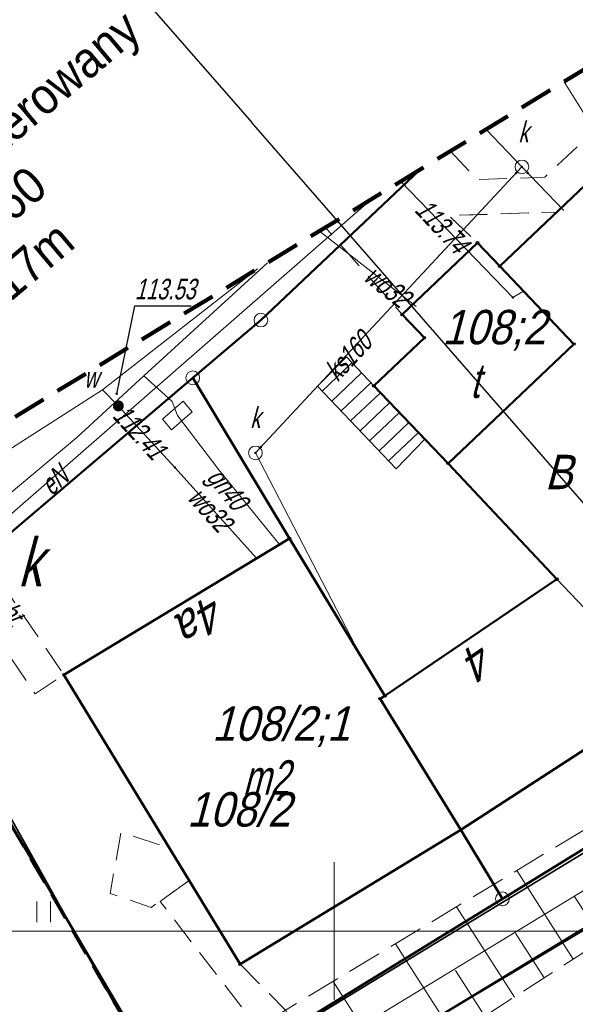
# Model space of a CAD drawing. Extents: x 7463256 to 7464485, y 5957341 to 5958260.
# Tile 160 of 256: x 7463839 to 7463859, y 5957747 to 5957783. Entities that reach past the tile are written whole.
import ezdxf
from ezdxf import colors
from ezdxf.entities.mleader import LeaderData, LeaderLine
from ezdxf.enums import TextEntityAlignment as Align
from ezdxf.math import Vec2, Vec3

# ---------------------------------------------------------------- set-up
doc = ezdxf.new("R2010")
doc.units = 0
doc.header["$MEASUREMENT"] = 0
for name, pattern in [('218-500', [1, 0.5, -0.5]), ('4', [1.8, 1.2, -0.6]), ('l219_500', [0]), ('mz1.0_0.5', [1.5, 1, -0.5]), ('mz1.25_0.5', [1.75, 1.25, -0.5])]:
    doc.linetypes.add(name, pattern=pattern)
doc.layers.get('0').update_dxf_attribs({"color": 2, "linetype": 'CONTINUOUS', "lineweight": 5})
for name, color, linetype in [('000 Inne (niezydentyfikowane)', 7, 'CONTINUOUS'), ('202-Punkt graniczny stabilizowany trwale', 7, 'CONTINUOUS'), ('203-Punkt załamania granicy działki nie stabilizowany', 7, 'CONTINUOUS'), ('210-Oznaczenie użytku', 7, 'CONTINUOUS'), ('211-Nr działki', 7, 'CONTINUOUS'), ('218-Granica użytku', 7, 'CONTINUOUS'), ('219-Linia granicy', 7, 'CONTINUOUS'), ('238-Punkt adresowy budynku', 7, 'CONTINUOUS'), ('312-Budynek (powierzchnia)', 7, 'CONTINUOUS'), ('312-Numer ewidencyjny budynku', 7, 'CONTINUOUS'), ('312-Numer ewidencyjny budynku-Atr124', 7, 'CONTINUOUS'), ('320-część budynku wyodrębniona ze względu na liczbę kondygnacji naziemnych (powierzchnia)', 7, 'CONTINUOUS'), ('352-schody (powierzchnia)', 7, 'CONTINUOUS'), ('chodnik (powierzchnia)', 7, 'CONTINUOUS'), ('chodnik (powierzchnia)-Atr17', 7, 'CONTINUOUS'), ('komora podziemna - przewód kanalizacyjny (powierzchnia)-Atr17', 7, 'CONTINUOUS'), ('Obszar opracowania', 7, 'CONTINUOUS'), ('ogrodzenie trwałe (linia)', 7, 'CONTINUOUS'), ('przewód ciepłowniczy (linia)', 7, 'CONTINUOUS'), ('przewód elektroenergetyczny (linia)', 7, 'CONTINUOUS'), ('przewód elektroenergetyczny (linia)-Atr1', 7, 'CONTINUOUS'), ('przewód gazowy (linia)', 7, 'CONTINUOUS'), ('przewód gazowy (linia)-Atr1', 7, 'CONTINUOUS'), ('przewód kanalizacyjny (linia)', 7, 'CONTINUOUS'), ('przewód kanalizacyjny (linia)-Atr1', 7, 'CONTINUOUS'), ('przewód wodociągowy (linia)', 7, 'CONTINUOUS'), ('przewód wodociągowy (linia)-Atr1', 7, 'CONTINUOUS'), ('Punkt budynku', 7, 'CONTINUOUS'), ('punkt o określonej wysokości (sieć gazowa)', 7, 'CONTINUOUS'), ('punkt o określonej wysokości (sieć gazowa)-Atr2', 7, 'CONTINUOUS'), ('punkt o określonej wysokości (sieć kanalizacyjna)', 7, 'CONTINUOUS'), ('punkt o określonej wysokości (sieć wodociągowa)', 7, 'CONTINUOUS'), ('punkt o określonej wysokości (sieć wodociągowa)-Atr2', 7, 'CONTINUOUS'), ('rura ochronna - przewód ciepłowniczy (linia)', 7, 'CONTINUOUS'), ('skarpa nieumocniona (powierzchnia)', 7, 'CONTINUOUS'), ('studzienka okrągła - przewód kanalizacyjny (punkt)', 7, 'CONTINUOUS'), ('studzienka okrągła - przewód kanalizacyjny (punkt)-Atr17', 7, 'CONTINUOUS'), ('szafa gazowa (punkt)', 7, 'CONTINUOUS'), ('trawnik (powierzchnia)', 7, 'CONTINUOUS'), ('trawnik (powierzchnia) - symbol', 7, 'CONTINUOUS'), ('Wstawianie ramki sekcyjnej z opisem', 7, 'CONTINUOUS'), ('zasuwa - siec wodociągowa (punkt)', 7, 'CONTINUOUS'), ('zasuwa - siec wodociągowa (punkt)-Atr17', 7, 'CONTINUOUS')]:
    doc.layers.add(name, color=color, linetype=linetype)
doc.layers.add('OBMBS-21-18876-opis proj', color=1, linetype='CONTINUOUS', lineweight=18)
doc.styles.get("Standard").update_dxf_attribs({"font": 'txt', "width": 0.75})
doc.linetypes.add('902-500', pattern='A,3.75,0,[1,ksztalty.shx,S=0.5,R=0,X=0,Y=0],3.75', length=7.5)

# ---------------------------------------------------------------- blocks, each defined once
blk = doc.blocks.new('PW01')
at = {"linetype": 'Continuous', "lineweight": 13}
h = blk.add_hatch(color=0, dxfattribs=at)
edge = h.paths.add_edge_path()
edge.add_arc((0, 0), 0.045, 0, 360)
blk = doc.blocks.new('US25')
at = {"linetype": 'Continuous', "lineweight": 0}
h = blk.add_hatch(color=0, dxfattribs=at)
edge = h.paths.add_edge_path()
edge.add_arc((0, 0), 0.2, 0, 360)
blk = doc.blocks.new('US20')
at = {"color": 0, "linetype": 'Continuous', "lineweight": 13}
for p, q in [((-0.5, -0.25), (-0.5, 0.25)), ((-0.5, 0.25), (0.5, 0.25)), ((0.5, -0.25), (0.5, 0.25)), ((-0.5, -0.25), (0.5, -0.25))]:
    blk.add_line(p, q, dxfattribs=at)
blk = doc.blocks.new('US15')
at = {"color": 0, "linetype": 'Continuous', "lineweight": 13}
blk.add_circle((0, 0), 0.25, dxfattribs=at)
blk = doc.blocks.new('TU04')
at = {"color": 0, "linetype": 'Continuous', "lineweight": 13}
for p, q in [((0, 0), (0, 0.75)), ((0.5, 0), (0.5, 0.75))]:
    blk.add_line(p, q, dxfattribs=at)
blk = doc.blocks.new('203')
at = {"linetype": 'Continuous', "lineweight": 0}
h = blk.add_hatch(color=0, dxfattribs=at)
edge = h.paths.add_edge_path()
edge.add_arc((0, 0), 0.045, 0, 360)
blk = doc.blocks.new('202')
at = {"color": 0, "linetype": 'Continuous', "lineweight": 0}
blk.add_circle((0, 0), 0.25, dxfattribs=at)
blk = doc.blocks.new('PUNKTBUD')
at = {"color": 0}
blk.add_circle((0, 0), 0.045, dxfattribs=at)

msp = doc.modelspace()

# ---------------------------------------------------------------- linework, layer by layer
at = {"layer": '000 Inne (niezydentyfikowane)', "color": 7, "linetype": 'Continuous', "lineweight": 13}
for p, q in [((7463858.71, 5957748.98), (7463856.65, 5957752.2)), ((7463859.77, 5957749.66), (7463858.75, 5957751.26)), ((7463856.57, 5957747.6), (7463854.46, 5957750.88)), ((7463857.65, 5957748.3), (7463856.6, 5957749.92)), ((7463854.38, 5957746.2), (7463852.24, 5957749.54)), ((7463855.48, 5957746.91), (7463854.42, 5957748.56)), ((7463852.15, 5957744.77), (7463849.97, 5957748.17))]:
    msp.add_line(p, q, dxfattribs=at)
at = {"layer": '218-Granica użytku', "color": 3, "linetype": '218-500', "lineweight": 18, "flags": 128}
for points in [[(7463847.34, 5957772.22), (7463853.106, 5957777.677)], [(7463834.06, 5957760.96), (7463847.34, 5957772.22)], [(7463878.12, 5957764.69), (7463844.17, 5957743.82)]]:
    msp.add_lwpolyline(points, dxfattribs=at)
at = {"layer": '219-Linia granicy', "color": 3, "linetype": 'l219_500', "lineweight": 50, "flags": 128}
for points in [[(7463853.106, 5957777.677), (7463847.34, 5957772.22)], [(7463847.34, 5957772.22), (7463844.86, 5957770.12)], [(7463844.86, 5957770.12), (7463834.06, 5957760.96)], [(7463848.38, 5957764.28), (7463844.86, 5957770.12)], [(7463878.12, 5957764.69), (7463856.13, 5957751.17)], [(7463851.85, 5957758.55), (7463848.38, 5957764.28)], [(7463844.17, 5957743.82), (7463834.06, 5957760.96)], [(7463851.85, 5957758.55), (7463851.68, 5957758.45)], [(7463854.62, 5957753.68), (7463851.68, 5957758.45)], [(7463856.13, 5957751.17), (7463854.62, 5957753.68)], [(7463856.13, 5957751.17), (7463844.17, 5957743.82)]]:
    msp.add_lwpolyline(points, dxfattribs=at)
at = {"layer": '312-Budynek (powierzchnia)', "color": 7, "linetype": 'Continuous', "lineweight": 50, "flags": 128}
for points in [[(7463856.03, 5957774.18), (7463860.1, 5957778.04)], [(7463852.48, 5957772.42), (7463855.22, 5957775.03)], [(7463855.22, 5957775.03), (7463856.03, 5957774.18)], [(7463856.03, 5957774.18), (7463858.73, 5957771.35)], [(7463858.73, 5957771.35), (7463856.03, 5957774.18)], [(7463853.29, 5957771.58), (7463852.48, 5957772.42)], [(7463851.45, 5957769.83), (7463853.29, 5957771.58)], [(7463858.73, 5957771.35), (7463854.15, 5957767.01)], [(7463854.15, 5957767.01), (7463858.73, 5957771.35)], [(7463854.15, 5957767.01), (7463851.45, 5957769.83)], [(7463858.11, 5957762.8), (7463854.15, 5957767.01)], [(7463840.17, 5957759.32), (7463848.38, 5957764.28)], [(7463848.38, 5957764.28), (7463851.85, 5957758.55)], [(7463851.85, 5957758.55), (7463858.11, 5957762.8)], [(7463846.58, 5957748.79), (7463840.17, 5957759.32)], [(7463851.85, 5957758.55), (7463851.68, 5957758.45)], [(7463851.68, 5957758.45), (7463851.85, 5957758.55)], [(7463851.68, 5957758.45), (7463854.62, 5957753.68)], [(7463854.62, 5957753.68), (7463851.68, 5957758.45)], [(7463862.15, 5957758.57), (7463854.62, 5957753.68)], [(7463854.62, 5957753.68), (7463846.58, 5957748.79)]]:
    msp.add_lwpolyline(points, dxfattribs=at)
at = {"layer": '320-część budynku wyodrębniona ze względu na liczbę kondygnacji naziemnych (powierzchnia)', "color": 7, "linetype": 'Continuous', "lineweight": 18, "flags": 128}
for points in [[(7463862.15, 5957758.57), (7463858.11, 5957762.8), (7463854.15, 5957767.01), (7463858.73, 5957771.35), (7463856.03, 5957774.18), (7463860.1, 5957778.04), (7463871.03, 5957766.53), (7463866.98, 5957762.64), (7463866.65, 5957762.99)], [(7463862.15, 5957758.57), (7463854.62, 5957753.68), (7463851.68, 5957758.45), (7463851.85, 5957758.55), (7463858.11, 5957762.8)]]:
    msp.add_lwpolyline(points, close=True, dxfattribs=at)
at = {"layer": '352-schody (powierzchnia)', "color": 7, "linetype": 'Continuous', "lineweight": 18, "flags": 128}
msp.add_lwpolyline([(7463851.45, 5957769.83), (7463853.31, 5957767.89), (7463852.26, 5957766.81), (7463849.4, 5957769.82), (7463850.45, 5957770.88)], close=True, dxfattribs=at)
msp.add_lwpolyline([(7463851.45, 5957769.83), (7463853.31, 5957767.89), (7463852.26, 5957766.81), (7463849.4, 5957769.82), (7463850.45, 5957770.88)], close=True, dxfattribs=at)
for points in [[(7463850.654, 5957770.665), (7463849.572, 5957769.639)], [(7463850.999, 5957770.303), (7463849.917, 5957769.276)], [(7463851.344, 5957769.941), (7463850.261, 5957768.914)], [(7463851.69, 5957769.58), (7463850.605, 5957768.551)], [(7463852.036, 5957769.219), (7463850.95, 5957768.189)], [(7463852.382, 5957768.858), (7463851.294, 5957767.826)], [(7463852.728, 5957768.497), (7463851.639, 5957767.464)], [(7463853.074, 5957768.136), (7463851.983, 5957767.101)]]:
    msp.add_lwpolyline(points, dxfattribs=at)
at = {"layer": 'chodnik (powierzchnia)', "color": 7, "linetype": 'mz1.0_0.5', "lineweight": 18, "flags": 128}
msp.add_lwpolyline([(7463854.235, 5957778.365), (7463855.21, 5957777.33), (7463857.67, 5957777.42), (7463860.17, 5957779.75), (7463861, 5957778.9), (7463860.1, 5957778.04), (7463858.11, 5957776.15), (7463854.18, 5957776.02), (7463855.22, 5957775.03), (7463852.48, 5957772.42), (7463849.687, 5957775.591)], dxfattribs=at)
for points in [[(7463835.78, 5957763.54), (7463836.83, 5957764.21), (7463840.17, 5957759.32), (7463839.12, 5957758.63)], [(7463844.73, 5957751.84), (7463843.35, 5957750.86), (7463841.85, 5957751.37), (7463842.25, 5957753.59), (7463844.01, 5957753.02)], [(7463846.58, 5957748.79), (7463848.23, 5957747.12), (7463847.22, 5957746.48), (7463843.67, 5957751.08), (7463844.73, 5957751.84)]]:
    msp.add_lwpolyline(points, close=True, dxfattribs=at)
at = {"layer": 'Obszar opracowania', "color": 132, "linetype": '4', "lineweight": 200, "flags": 128}
msp.add_lwpolyline([(7463648.63, 5957598.42), (7463381.17, 5957559), (7463352.31, 5957567.45), (7463255.88, 5957568.85), (7463280.41, 5957340.9), (7463468.95, 5957378.08), (7463536.66, 5957509.53), (7463626.95, 5957460.4), (7463653.5, 5957411.27), (7463734.5, 5957471.02), (7463879.22, 5957698.07), (7464314.97, 5957939.96), (7464470.72, 5957945.23), (7464483.34, 5958244.06), (7464262.86, 5958260.06), (7464240.11, 5958013.73), (7463789.91, 5957739.13), (7463712.41, 5957593.35)], close=True, dxfattribs=at)
at = {"layer": 'ogrodzenie trwałe (linia)', "color": 7, "linetype": '902-500', "lineweight": 35, "flags": 128}
for points in [[(7463906.5, 5957780.62), (7463880.05, 5957762.56), (7463845.16, 5957741.71)], [(7463815.68, 5957749.95), (7463834.18, 5957761.35), (7463847.43, 5957737.65), (7463819.87, 5957722.03), (7463816.68, 5957722.82), (7463815.56, 5957723.89), (7463802.77, 5957736.36), (7463803.45, 5957743.14)]]:
    msp.add_lwpolyline(points, dxfattribs=at)
at = {"layer": 'przewód ciepłowniczy (linia)', "color": 212, "linetype": 'Continuous', "lineweight": 18, "flags": 128}
msp.add_lwpolyline([(7463816.56, 5957665.9), (7463826.55, 5957684.75), (7463827.81, 5957686.54), (7463829.03, 5957688.29), (7463831.47, 5957690.7), (7463833.36, 5957692.67), (7463843.59, 5957703.54), (7463847.04, 5957707.24), (7463843.22, 5957716.52), (7463839.44, 5957725.6), (7463836.79, 5957731.99), (7463834.8, 5957736.72), (7463848.12, 5957744.81), (7463859.19, 5957751.53), (7463869.76, 5957757.96), (7463886.77, 5957768.01), (7463883.56, 5957773.97), (7463892.68, 5957779.24), (7463896.07, 5957773.43), (7463914.01, 5957783.57)], dxfattribs=at)
at = {"layer": 'przewód elektroenergetyczny (linia)', "color": 1, "linetype": 'Continuous', "lineweight": 18, "flags": 128}
for points in [[(7463858.372, 5957780.888), (7463859.53, 5957779.04)], [(7463835.77, 5957763.02), (7463851.356, 5957776.609)]]:
    msp.add_lwpolyline(points, dxfattribs=at)
at = {"layer": 'przewód gazowy (linia)', "color": 40, "linetype": 'Continuous', "lineweight": 18, "flags": 128}
for points in [[(7463856.9, 5957773.27), (7463856.51, 5957773.04), (7463852.429, 5957777.264)], [(7463792.95, 5957725.39), (7463794.35, 5957726.97), (7463799.44, 5957732.01), (7463801.34, 5957733.88), (7463802.95, 5957742.92), (7463803.25, 5957743.27), (7463816.92, 5957751.7), (7463829.79, 5957759.61), (7463831.93, 5957760.9), (7463834.59, 5957762.89), (7463840.64, 5957767.95), (7463843.08, 5957770.19), (7463847.574, 5957774.302)], [(7463848.02, 5957764.06), (7463845.81, 5957766.77), (7463844.3, 5957768.75), (7463844.11, 5957769.26), (7463843.08, 5957770.19)]]:
    msp.add_lwpolyline(points, dxfattribs=at)
at = {"layer": 'przewód kanalizacyjny (linia)', "color": 34, "linetype": 'Continuous', "lineweight": 18, "flags": 128}
for points in [[(7463855.532, 5957779.156), (7463856.84, 5957777.79), (7463858.36, 5957776.2)], [(7463850.96, 5957760.02), (7463847.14, 5957767.39), (7463856.84, 5957777.79)]]:
    msp.add_lwpolyline(points, dxfattribs=at)
at = {"layer": 'przewód wodociągowy (linia)', "color": 5, "linetype": 'Continuous', "lineweight": 18, "flags": 128}
for points in [[(7463852.99, 5957772.71), (7463849.467, 5957775.457)], [(7463847.215, 5957774.083), (7463841.58, 5957769.68), (7463806.93, 5957747.5), (7463786.936, 5957733.536)], [(7463847.18, 5957763.56), (7463844.21, 5957766.86), (7463842.15, 5957769.1), (7463841.58, 5957769.68)]]:
    msp.add_lwpolyline(points, dxfattribs=at)
at = {"layer": 'punkt o określonej wysokości (sieć wodociągowa)-Atr2', "color": 7, "flags": 128}
msp.add_lwpolyline([(7463842.09, 5957769.54), (7463842.75, 5957772.74), (7463844.799, 5957772.74)], dxfattribs=at)
at = {"layer": 'rura ochronna - przewód ciepłowniczy (linia)', "color": 212, "linetype": 'Continuous', "lineweight": 35, "flags": 128}
for points in [[(7463815.81, 5957666.93), (7463825.58, 5957685.32), (7463827.98, 5957688.9), (7463831.41, 5957692.27), (7463832.35, 5957693.26), (7463833.15, 5957694.1), (7463845.69, 5957707.29), (7463838.43, 5957724.96), (7463833.42, 5957737.17), (7463844.58, 5957744.02), (7463866.71, 5957757.48), (7463885.18, 5957768.2), (7463881.95, 5957774.3), (7463893.09, 5957780.79), (7463896.57, 5957774.95), (7463920.87, 5957788.77), (7463922.57, 5957790.3), (7463924.77, 5957791.24), (7463940.48, 5957800.73), (7463953.7, 5957808.78)], [(7463956.66, 5957807.79), (7463937.74, 5957796.83), (7463925.6, 5957789.77), (7463923.56, 5957788.86), (7463921.57, 5957787.5), (7463920.17, 5957785.67), (7463914.68, 5957782.64), (7463895.57, 5957771.9), (7463892.27, 5957777.69), (7463885.17, 5957773.63), (7463888.35, 5957767.82), (7463872.8, 5957758.43), (7463851.65, 5957745.59), (7463836.17, 5957736.26), (7463837.83, 5957732.48), (7463844.33, 5957717.03), (7463848.39, 5957707.18), (7463844.27, 5957702.72), (7463833.56, 5957691.23), (7463832.35, 5957689.97), (7463831.53, 5957689.12), (7463830.08, 5957687.68), (7463827.51, 5957684.17), (7463817.32, 5957664.87)]]:
    msp.add_lwpolyline(points, dxfattribs=at)
at = {"layer": 'skarpa nieumocniona (powierzchnia)', "color": 7, "linetype": 'mz1.25_0.5', "lineweight": 18, "flags": 128}
msp.add_lwpolyline([(7463875, 5957762.17), (7463876.6, 5957760.47), (7463850.44, 5957743.67), (7463848.23, 5957747.12), (7463874.33, 5957762.87)], close=True, dxfattribs=at)
at = {"layer": 'trawnik (powierzchnia)', "color": 7, "linetype": 'mz1.0_0.5', "lineweight": 18, "flags": 128}
for points in [[(7463856.03, 5957774.18), (7463855.22, 5957775.03), (7463854.18, 5957776.02), (7463858.11, 5957776.15)], [(7463843.32, 5957745.06), (7463831.85, 5957737.98), (7463833.55, 5957731.64), (7463818.77, 5957723.32), (7463816.68, 5957722.82), (7463819.41, 5957726.69), (7463821.44, 5957728.21), (7463823.26, 5957728.22), (7463824.81, 5957728.53), (7463825.41, 5957729.07), (7463825.36, 5957729.69), (7463825.08, 5957730.02), (7463830.52, 5957733.11), (7463823.7, 5957744.65), (7463820.46, 5957742.74), (7463817.48, 5957747.78), (7463819.02, 5957751.01), (7463825, 5957746.17), (7463828.88, 5957742.8), (7463830.84, 5957740.69), (7463826.37, 5957749.22), (7463837.16, 5957755.68)]]:
    msp.add_lwpolyline(points, close=True, dxfattribs=at)
at = {"layer": 'Wstawianie ramki sekcyjnej z opisem', "color": 7, "linetype": 'Continuous', "lineweight": 13, "flags": 128}
for points in [[(7463850, 5957750), (7463850, 5957752.5)], [(7463850, 5957747.5), (7463850, 5957752.5)], [(7463972.769, 5957750), (7463807.731, 5957750)], [(7463807.731, 5957750), (7463972.769, 5957750)], [(7463847.5, 5957750), (7463852.5, 5957750)], [(7463847.5, 5957750), (7463852.5, 5957750)], [(7463847.5, 5957750), (7463852.5, 5957750)], [(7463850, 5957747.5), (7463850, 5957750)]]:
    msp.add_lwpolyline(points, dxfattribs=at)

# ---------------------------------------------------------------- block references
at = {"layer": '202-Punkt graniczny stabilizowany trwale', "color": 3, "linetype": 'Continuous', "lineweight": 18}
for p in [(7463847.34, 5957772.22), (7463844.86, 5957770.12), (7463856.13, 5957751.17)]:
    msp.add_blockref('202', p, dxfattribs=at)
at = {"layer": '203-Punkt załamania granicy działki nie stabilizowany', "color": 3, "linetype": 'Continuous', "lineweight": 18}
for p in [(7463848.38, 5957764.28), (7463851.68, 5957758.45), (7463851.85, 5957758.55), (7463854.62, 5957753.68)]:
    msp.add_blockref('203', p, dxfattribs=at)
at = {"layer": 'Punkt budynku', "color": 5, "linetype": 'Continuous', "lineweight": 18}
for p in [(7463855.22, 5957775.03), (7463856.03, 5957774.18), (7463852.48, 5957772.42), (7463853.29, 5957771.58), (7463858.73, 5957771.35), (7463851.45, 5957769.83), (7463854.15, 5957767.01), (7463848.38, 5957764.28), (7463858.11, 5957762.8), (7463840.17, 5957759.32), (7463851.68, 5957758.45), (7463851.85, 5957758.55), (7463854.62, 5957753.68), (7463846.58, 5957748.79)]:
    msp.add_blockref('PUNKTBUD', p, dxfattribs=at)
at = {"layer": 'punkt o określonej wysokości (sieć gazowa)', "color": 40, "linetype": 'Continuous', "lineweight": 13}
msp.add_blockref('PW01', (7463856.51, 5957773.04), dxfattribs=at)
at = {"layer": 'punkt o określonej wysokości (sieć kanalizacyjna)', "color": 34, "linetype": 'Continuous', "lineweight": 13}
for p in [(7463856.63, 5957777.57), (7463856.84, 5957777.79), (7463857.05, 5957777.57), (7463847.34, 5957767.61), (7463847.14, 5957767.39)]:
    msp.add_blockref('PW01', p, dxfattribs=at)
at = {"layer": 'punkt o określonej wysokości (sieć wodociągowa)', "color": 5, "linetype": 'Continuous', "lineweight": 13, "rotation": 312.6}
msp.add_blockref('PW01', (7463842.09, 5957769.54), dxfattribs=at)
at = {"layer": 'punkt o określonej wysokości (sieć wodociągowa)', "color": 5, "linetype": 'Continuous', "lineweight": 13}
msp.add_blockref('PW01', (7463844.21, 5957766.86), dxfattribs=at)
at = {"layer": 'studzienka okrągła - przewód kanalizacyjny (punkt)', "color": 34, "linetype": 'Continuous', "lineweight": 18}
for p in [(7463856.84, 5957777.79), (7463847.14, 5957767.39)]:
    msp.add_blockref('US15', p, dxfattribs=at)
at = {"layer": 'szafa gazowa (punkt)', "color": 7, "linetype": 'Continuous', "lineweight": 18, "rotation": 40.879}
msp.add_blockref('US20', (7463844.3, 5957768.75), dxfattribs=at)
at = {"layer": 'trawnik (powierzchnia) - symbol', "color": 7, "linetype": 'Continuous', "lineweight": 18}
msp.add_blockref('TU04', (7463839.18, 5957750.32), dxfattribs=at)
at = {"layer": 'zasuwa - siec wodociągowa (punkt)', "color": 7, "linetype": 'Continuous', "lineweight": 13, "rotation": 312.6}
msp.add_blockref('US25', (7463842.15, 5957769.1), dxfattribs=at)

# ---------------------------------------------------------------- texts
at = {"layer": '210-Oznaczenie użytku', "color": 3, "linetype": 'Continuous', "lineweight": 18, "oblique": 15, "width": 0.9}
msp.add_text('B', height=1.25, dxfattribs=at).set_placement((7463857.67, 5957766.07))
at = {"layer": '211-Nr działki', "color": 3, "linetype": 'Continuous', "lineweight": 18, "oblique": 15, "width": 0.9}
msp.add_text('108/2', height=1.25, dxfattribs=at).set_placement((7463844.65, 5957753.8))
at = {"layer": '238-Punkt adresowy budynku', "color": 7, "linetype": 'Continuous', "lineweight": 25, "oblique": 15, "width": 0.9}
for s, rotation, p in [('4a', 211.141, (7463844.89, 5957761.88)), ('4', 214.172, (7463854.98, 5957760.38))]:
    msp.add_text(s, height=1.25, rotation=rotation, dxfattribs=at).set_placement(p, align=Align.CENTER)
at = {"layer": '312-Numer ewidencyjny budynku', "color": 7, "linetype": 'Continuous', "lineweight": 18, "oblique": 15, "width": 0.9}
for s, p in [('108;2', (7463853.94, 5957771.34)), ('108/2;1', (7463845.56, 5957756.92))]:
    msp.add_text(s, height=1.25, dxfattribs=at).set_placement(p)
at = {"layer": '312-Numer ewidencyjny budynku-Atr124', "color": 7, "oblique": 15, "width": 0.72}
for s, p in [('t', (7463854.95, 5957769.39)), ('m2', (7463846.68, 5957754.96))]:
    msp.add_text(s, height=1.25, dxfattribs=at).set_placement(p)
at = {"layer": 'chodnik (powierzchnia)-Atr17', "color": 7, "oblique": 15, "width": 0.72}
msp.add_text('ch.bt.', height=0.75, rotation=306.634, dxfattribs=at).set_placement((7463837.2, 5957762.38))
at = {"layer": 'komora podziemna - przewód kanalizacyjny (powierzchnia)-Atr17', "color": 34, "oblique": 15, "width": 0.722}
msp.add_text('k', height=1.75, dxfattribs=at).set_placement((7463838.5, 5957762.54))
at = {"layer": 'przewód elektroenergetyczny (linia)-Atr1', "color": 1, "oblique": 15, "width": 0.72}
msp.add_text('eN', height=0.75, rotation=42.03, dxfattribs=at).set_placement((7463839.72, 5957765.8))
at = {"layer": 'przewód gazowy (linia)-Atr1', "color": 7, "oblique": 15, "width": 0.72}
msp.add_text('gn40', height=0.75, rotation=309.2, dxfattribs=at).set_placement((7463845.33, 5957766.48))
at = {"layer": 'przewód kanalizacyjny (linia)-Atr1', "color": 34, "oblique": 15, "width": 0.72}
msp.add_text('ks160', height=0.75, rotation=46.97, dxfattribs=at).set_placement((7463850.13, 5957769.94))
at = {"layer": 'przewód wodociągowy (linia)-Atr1', "color": 5, "oblique": 15, "width": 0.72}
for rotation, p in [(321.48, (7463851.03, 5957773.7)), (311.99, (7463844.63, 5957765.73))]:
    msp.add_text('wo32', height=0.75, rotation=rotation, dxfattribs=at).set_placement(p)
at = {"layer": 'punkt o określonej wysokości (sieć gazowa)-Atr2', "color": 40, "oblique": 15, "width": 0.72}
msp.add_text('113.74', height=0.75, rotation=313.15, dxfattribs=at).set_placement((7463852.9, 5957776.19))
at = {"layer": 'punkt o określonej wysokości (sieć wodociągowa)-Atr2', "color": 5, "oblique": 15, "width": 0.72}
msp.add_text('113.53', height=0.75, dxfattribs=at).set_placement((7463842.75, 5957772.748), align=Align.BOTTOM_LEFT)
msp.add_text('112.41', height=0.75, rotation=312.6, dxfattribs=at).set_placement((7463841.9, 5957768.71))
at = {"layer": 'studzienka okrągła - przewód kanalizacyjny (punkt)-Atr17', "color": 34, "oblique": 15, "width": 0.72}
for p in [(7463856.71, 5957778.69), (7463846.95, 5957768.3)]:
    msp.add_text('k', height=0.75, dxfattribs=at).set_placement(p)
at = {"layer": 'zasuwa - siec wodociągowa (punkt)-Atr17', "color": 7, "oblique": 15, "width": 0.72}
msp.add_text('w', height=0.75, dxfattribs=at).set_placement((7463840.9, 5957769.76))

# ---------------------------------------------------------------- next in the draw order: leaders
at = {"layer": 'OBMBS-21-18876-opis proj', "lineweight": 20}
ml = msp.add_multileader_mtext('Standard', dxfattribs=at)
ml.set_content('\\pxqc;{\\W0.9;\\fArial|b0|i0|c238|p34; proj. przewiert sterowany SRS160\\PL=17m}', color=256)
ml.set_leader_properties()
ml.build(insert=Vec2(0, 0))
ml.multileader.update_dxf_attribs({"has_text_frame": 1, "text_right_attachment_type": 0, "dogleg_length": 0.36, "arrow_head_size": 1.3})
ctx = ml.context
ctx.base_point, ctx.char_height, ctx.arrow_head_size, ctx.landing_gap_size, ctx.plane_origin, ctx.plane_x_axis, ctx.plane_y_axis = Vec3(7463828.727, 5957771.23, -10.8), 1.3, 1.3, 0.09, Vec3(7463844.674, 5957843.619, -10.8), Vec3(0.765565, 0.643359), Vec3(-0.643359, 0.765565)
ctx.right_attachment, ctx.text_align_type = 0, 2
notes = []
notes.append((ctx, [(0, (1, 1, 0), (7463842.884, 5957784.146, -10.8), (-0.765565, -0.643359), 0.36, [(0, [(7463876.267, 5957745.826, -10.8)], 0, [])])]))
ctx.mtext.insert, ctx.mtext.text_direction, ctx.mtext.rotation, ctx.mtext.width, ctx.mtext.defined_height, ctx.mtext.alignment, ctx.mtext.flow_direction = Vec3(7463842.539, 5957783.856, -10.8), Vec3(0.765565, 0.643359), 0.698877, 19.44185, 27.692, 3, 5
ctx.mtext.has_bg_fill, ctx.mtext.bg_color, ctx.mtext.bg_scale_factor, ctx.mtext.bg_transparency, ctx.mtext.use_window_bg_color = 1, -1023410167, 1.5, 0, 1
for ctx, leaders in notes:
    for number, flags, end, landing, length, lines in leaders:
        leader = LeaderData()
        leader.index, (leader.has_last_leader_line, leader.has_dogleg_vector, leader.attachment_direction) = number, flags
        leader.last_leader_point, leader.dogleg_vector, leader.dogleg_length = Vec3(end), Vec3(landing), length
        for number, points, colour, breaks in lines:
            line = LeaderLine()
            line.index, line.vertices, line.color, line.breaks = number, Vec3.list(points), colors.encode_raw_color(colour), breaks
            leader.lines.append(line)
        ctx.leaders.append(leader)

# ---------------------------------------------------------------- next in the draw order: leaders
ml = msp.add_multileader_mtext('Standard', dxfattribs=at)
ml.set_content('\\pxqc;{\\W0.9;\\fArial|b0|i0|c238|p34;proj. rura osłonowa \\PDVK160\\PL=4m}', color=256)
ml.set_leader_properties()
ml.build(insert=Vec2(0, 0))
ml.multileader.update_dxf_attribs({"has_text_frame": 1, "text_right_attachment_type": 0, "dogleg_length": 0.36, "arrow_head_size": 1.3})
ctx = ml.context
ctx.base_point, ctx.char_height, ctx.arrow_head_size, ctx.landing_gap_size, ctx.plane_origin, ctx.plane_x_axis, ctx.plane_y_axis = Vec3(7463853.917, 5957788.808, -10.8), 1.3, 1.3, 0.09, Vec3(7463881.793, 5957888.929, -10.8), Vec3(0.765565, 0.643359), Vec3(-0.643359, 0.765565)
ctx.right_attachment, ctx.text_align_type = 0, 2
notes = []
notes.append((ctx, [(0, (1, 1, 0), (7463864.335, 5957798.582, -10.8), (-0.765565, -0.643359), 0.36, [(0, [(7463897.124, 5957759.647, -10.8)], 0, [])])]))
ctx.mtext.insert, ctx.mtext.text_direction, ctx.mtext.rotation, ctx.mtext.width, ctx.mtext.defined_height, ctx.mtext.alignment, ctx.mtext.flow_direction = Vec3(7463858.737, 5957793.878, -10.8), Vec3(0.765565, 0.643359), 0.698877, 14.77025, 27.692, 2, 5
ctx.mtext.has_bg_fill, ctx.mtext.bg_color, ctx.mtext.bg_scale_factor, ctx.mtext.bg_transparency, ctx.mtext.use_window_bg_color = 1, -1023410167, 1.5, 0, 1
for ctx, leaders in notes:
    for number, flags, end, landing, length, lines in leaders:
        leader = LeaderData()
        leader.index, (leader.has_last_leader_line, leader.has_dogleg_vector, leader.attachment_direction) = number, flags
        leader.last_leader_point, leader.dogleg_vector, leader.dogleg_length = Vec3(end), Vec3(landing), length
        for number, points, colour, breaks in lines:
            line = LeaderLine()
            line.index, line.vertices, line.color, line.breaks = number, Vec3.list(points), colors.encode_raw_color(colour), breaks
            leader.lines.append(line)
        ctx.leaders.append(leader)

doc.saveas('drawing.dxf')
